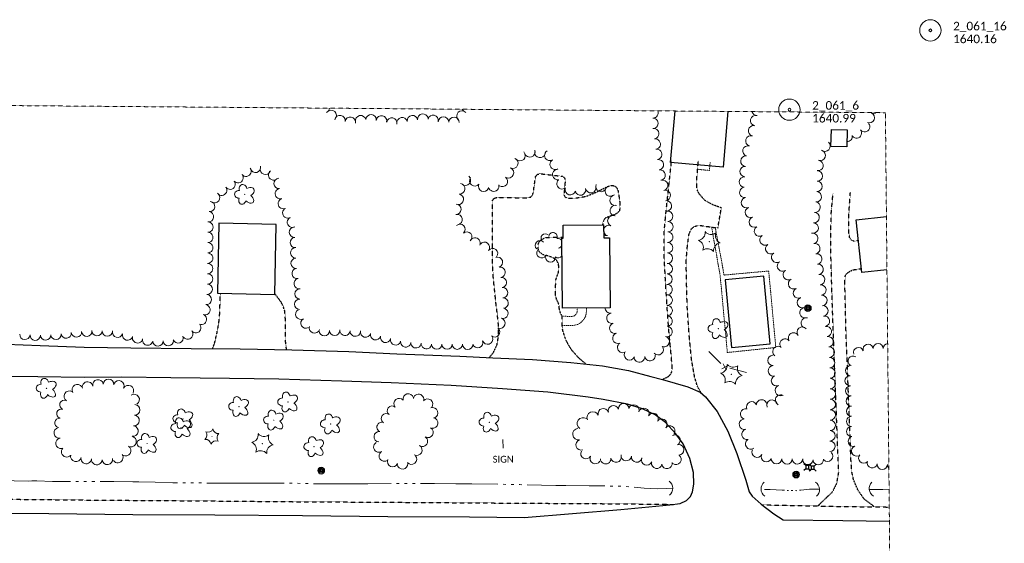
# Model space of a CAD drawing. Extents: x 386237 to 390135, y 96958 to 113752.
# Tile 96 of 116: x 389166 to 389859, y 107891 to 108260. Entities that reach past the tile are written whole.
import ezdxf
from ezdxf.enums import TextEntityAlignment as Align

# ---------------------------------------------------------------- set-up
doc = ezdxf.new("R2010")
doc.units = 0
doc.header["$MEASUREMENT"] = 0
doc.linetypes.add('Wisdot3', pattern=[0.1875, 0.125, -0.0625])
doc.linetypes.add('Wisdot5', pattern=[0.1, 0.05, -0.05])
for name, color, linetype, lineweight in [('E_BLD', 231, 'Continuous', 25), ('E_DRN', 41, 'Continuous', 18), ('E_FEN_P', 41, 'Continuous', 18), ('E_LAND_TreeLine_P', 91, 'Continuous', 18), ('E_LAND_Vegetation', 81, 'Continuous', 18), ('E_MAP_Limits', 81, 'Wisdot3', 18), ('E_MAP_PassPoints', 41, 'Continuous', 18), ('E_MISCPROP', 31, 'Continuous', 18), ('E_PATH_Sidewalk', 51, 'Wisdot5', 18), ('E_RDWY', 21, 'Continuous', 25), ('E_RDWY_Gravel', 21, 'Wisdot3', 25), ('E_SGN', 21, 'Continuous', 18), ('E_UTL_AG_Bold', 31, 'Continuous', 25), ('E_WTR_P', 131, 'Continuous', 18)]:
    doc.layers.add(name, color=color, linetype=linetype, lineweight=lineweight)
doc.styles.add('CalibriLight', font='calibril.ttf')

# ---------------------------------------------------------------- blocks, each defined once
blk = doc.blocks.new('PP')
at = {"layer": 'E_MAP_PassPoints', "lineweight": 0}
for radius in [7.5, 0.96]:
    blk.add_circle((0, 0), radius, dxfattribs=at)
blk = doc.blocks.new('CTRE')
at = {"color": 0, "linetype": 'ByBlock', "lineweight": -2, "transparency": 16777216}
blk.add_circle((0, 0), 0.223, dxfattribs=at)
for centre, start, end in [((-11.97, 8.96), 280.2067, 5.97162), ((1.81, 14.92), 220.21132, 305.97623), ((-13.83, -5.9), 340.21132, 65.97623), ((13.83, 5.89), 160.21133, 245.97624), ((-1.81, -14.93), 40.21133, 125.97624)]:
    blk.add_arc(centre, 7.87, start, end, dxfattribs=at)
at = {"color": 0, "linetype": 'ByBlock', "lineweight": -2, "transparency": 16777216, "extrusion": (0, 0, -1)}
blk.add_arc((-12.03, -9.04), 7.87, 354.07279, 79.74889, dxfattribs=at)
blk = doc.blocks.new('CULV')
at = {"color": 0, "linetype": 'ByBlock', "lineweight": -2, "transparency": 16777216}
blk.add_arc((0, 12.3), 12.3, 216.8699, 323.1301, dxfattribs=at)
blk = doc.blocks.new('DTRE')
at = {"color": 0, "linetype": 'ByBlock', "lineweight": -2, "transparency": 16777216}
blk.add_circle((-0.2, 0), 0.183, dxfattribs=at)
for centre, major_axis, ratio in [((-1.9, 5.3), (1.36, -4.98), 0.782863), ((-5.9, 0.2), (4.93, -0.12), 0.832022), ((4.1, 2.7), (-5.27, -2.93), 0.691916), ((-2.5, -5.2), (1.8, 4.86), 0.716896), ((3.5, -3.7), (-5.01, 4.58), 0.560249)]:
    blk.add_ellipse(centre, major_axis=major_axis, ratio=ratio, start_param=1.570796, end_param=4.712389, dxfattribs=at)
blk = doc.blocks.new('PED')
at = {"color": 0, "linetype": 'ByBlock', "lineweight": -2, "transparency": 16777216}
for p, q in [((-2.5, 2.5), (-5.3, 5.3)), ((2.5, 2.5), (5.3, 5.3)), ((-2.5, -2.5), (-5.3, -5.3)), ((2.5, -2.5), (5.3, -5.3))]:
    blk.add_line(p, q, dxfattribs=at)
at = {"color": 0, "linetype": 'ByBlock', "lineweight": -2, "transparency": 16777216, "flags": 128}
blk.add_lwpolyline([(-2.5, -2.5), (2.5, -2.5), (2.5, 2.5), (-2.5, 2.5)], close=True, dxfattribs=at)
blk = doc.blocks.new('POLE')
at = {"color": 0, "linetype": 'ByBlock', "lineweight": -2, "transparency": 16777216}
for radius in [4.46, 3.35, 2.23, 1.12]:
    blk.add_circle((0, 0), radius, dxfattribs=at)
blk = doc.blocks.new('SIGN')
at = {"color": 0, "linetype": 'ByBlock', "lineweight": -2, "transparency": 16777216, "style": 'CalibriLight'}
blk.add_text('SIGN', height=12, dxfattribs=at).set_placement((0, 0), align=Align.MIDDLE_CENTER)

msp = doc.modelspace()

# ---------------------------------------------------------------- linework, layer by layer
at = {"layer": 'E_BLD', "ltscale": 5}
for p, q in [((389623.9, 108159.19), (389627, 108195.44)), ((389664.16, 108195.13), (389660.81, 108156.02)), ((389736.69, 108170.57), (389737.03, 108182.49)), ((389737.03, 108182.49), (389748.2, 108182.17)), ((389748.2, 108182.17), (389747.86, 108170.26)), ((389747.86, 108170.26), (389736.69, 108170.57)), ((389736.69, 108170.57), (389736.69, 108170.57)), ((389660.81, 108156.02), (389623.9, 108159.19)), ((389754.53, 108118.85), (389775.79, 108121.12)), ((389758.48, 108081.75), (389754.53, 108118.85)), ((389305.95, 108116.43), (389304.95, 108067.18)), ((389346.3, 108115.62), (389305.95, 108116.43)), ((389305.95, 108116.43), (389305.95, 108116.43)), ((389345.3, 108066.36), (389346.3, 108115.62)), ((389548.21, 108115.14), (389576.71, 108115.38)), ((389548.29, 108105.97), (389548.21, 108115.14)), ((389576.71, 108115.38), (389576.79, 108106.19)), ((389547.69, 108056.71), (389547.27, 108105.97)), ((389547.27, 108105.97), (389548.29, 108105.97)), ((389576.79, 108106.19), (389580.86, 108106.22)), ((389580.86, 108106.22), (389581.28, 108056.99)), ((389776.16, 108083.64), (389758.48, 108081.75)), ((389689.4, 108079.13), (389662.21, 108076.51)), ((389662.21, 108076.51), (389666.78, 108028.91)), ((389662.21, 108076.51), (389662.21, 108076.51)), ((389693.98, 108031.52), (389689.4, 108079.13)), ((389304.95, 108067.18), (389345.3, 108066.36)), ((389581.28, 108056.99), (389547.69, 108056.71)), ((389547.69, 108056.71), (389547.69, 108056.71)), ((389666.78, 108028.91), (389693.98, 108031.52))]:
    msp.add_line(p, q, dxfattribs=at)
at = {"layer": 'E_FEN_P', "ltscale": 5}
for p, q in [((389659.82, 108014.09), (389664.77, 108016.63)), ((389660.88, 108017.59), (389663.08, 108013.36))]:
    msp.add_line(p, q, dxfattribs=at)
at = {"layer": 'E_FEN_P', "flags": 128}
for points in [[(389650.74, 108026.22), (389659.32, 108017.78)], [(389665.66, 108014.38), (389677.34, 108011.48)]]:
    msp.add_lwpolyline(points, dxfattribs=at)
at = {"layer": 'E_LAND_TreeLine_P'}
for centre, radius, start, end in [((389380.11, 108197.68), 3.7, 294.34037, 355.97421), ((389384.99, 108192.27), 3.7, 318.1958, 138.1958), ((389476.99, 108191.87), 3.7, 44.66351, 224.66351), ((389480.48, 108198.35), 3.7, 207.12762, 244.0225), ((389611.45, 108194.16), 3.69, 269.66351, 21.95654), ((389684.7, 108195.97), 3.68, 195.4626, 270.38873), ((389763.77, 108190.64), 3.6, 247.10626, 67.10626), ((389766.33, 108197.32), 3.6, 267.75436, 302.41845), ((389391.17, 108188.72), 3.7, 350.78285, 170.78285), ((389398.48, 108187.53), 3.7, 350.78285, 170.78285), ((389405.74, 108188.58), 3.7, 11.88863, 191.88863), ((389413.03, 108189.25), 3.7, 353.54801, 173.54801), ((389420.39, 108188.41), 3.7, 348.16695, 168.16695), ((389427.64, 108186.89), 3.7, 348.16695, 168.16695), ((389434.89, 108187.17), 3.7, 12.08945, 192.08945), ((389442.14, 108188.65), 3.7, 8.19427, 188.19427), ((389449.47, 108189.7), 3.7, 8.19427, 188.19427), ((389456.73, 108188.86), 3.7, 347.03015, 167.03015), ((389464, 108187.62), 3.7, 358.70867, 178.70867), ((389471.41, 108187.45), 3.7, 358.70867, 178.70867), ((389611.41, 108186.78), 3.69, 269.66351, 89.66351), ((389683.78, 108188.71), 3.68, 77.8105, 257.8105), ((389611.95, 108179.45), 3.69, 278.21907, 98.21907), ((389682.23, 108181.52), 3.68, 77.8105, 257.8105), ((389754.78, 108179.97), 3.6, 218.03099, 38.03099), ((389760.45, 108184.4), 3.6, 218.03099, 38.03099), ((389613.01, 108172.15), 3.69, 278.21907, 98.21907), ((389680.38, 108174.4), 3.68, 73.97352, 253.97352), ((389732.54, 108170.67), 3.68, 227.84334, 47.84334), ((389738.7, 108174.51), 3.68, 206.22856, 237.3514), ((389748.18, 108177.55), 3.6, 266.63383, 11.67499), ((389517.9, 108164.04), 3.71, 223.65842, 43.65842), ((389524.77, 108166.7), 3.71, 199.54867, 19.54867), ((389531.97, 108166.26), 3.71, 168.68286, 348.68286), ((389538.84, 108164.23), 3.71, 121.1983, 301.1983), ((389614.06, 108164.85), 3.69, 278.21907, 98.21907), ((389678.35, 108167.33), 3.68, 73.97352, 253.97352), ((389729.2, 108164.25), 3.68, 250.22347, 70.22347), ((389512.78, 108158.74), 3.71, 245.58801, 65.58801), ((389542.68, 108157.89), 3.71, 121.1983, 301.1983), ((389615.24, 108157.57), 3.69, 279.50255, 99.50255), ((389676.9, 108160.15), 3.68, 85.61393, 265.61393), ((389727.62, 108157.08), 3.68, 259.488, 79.488), ((389325.1, 108153.02), 3.64, 219.03283, 39.03283), ((389331.7, 108155.71), 3.64, 193.69975, 13.69975), ((389338.65, 108154.35), 3.64, 161.55975, 341.55975), ((389344.38, 108150.45), 3.64, 125.31884, 305.31884), ((389509.72, 108151.99), 3.71, 245.58801, 65.58801), ((389544.47, 108150.73), 3.71, 101.88863, 281.88863), ((389616.46, 108150.29), 3.69, 279.50255, 99.50255), ((389676.34, 108152.81), 3.68, 85.61393, 265.61393), ((389727.21, 108149.74), 3.68, 268.15607, 88.15607), ((389313.74, 108143.92), 3.64, 216.01097, 36.01097), ((389319.45, 108148.43), 3.64, 219.06417, 39.06417), ((389348.33, 108144.42), 3.64, 93.02997, 273.02997), ((389479.44, 108146.68), 3.71, 230.26285, 50.26285), ((389486.03, 108146.33), 3.71, 141.9167, 321.9167), ((389505.52, 108145.89), 3.71, 234.12583, 54.12583), ((389547.45, 108144.22), 3.71, 131.84795, 311.84795), ((389618.27, 108143.15), 3.69, 284.4683, 104.4683), ((389675.78, 108145.47), 3.68, 85.61393, 265.61393), ((389726.94, 108142.39), 3.68, 267.8736, 87.8736), ((389307.84, 108139.64), 3.64, 216.01097, 36.01097), ((389349.14, 108137.22), 3.64, 107.13828, 287.13828), ((389475.41, 108140.67), 3.71, 262.75347, 82.75347), ((389492.29, 108142.47), 3.71, 156.91253, 336.91253), ((389499.33, 108142.58), 3.71, 194.732, 14.732), ((389553.27, 108140.1), 3.71, 164.5395, 344.5395), ((389560.45, 108139.92), 3.71, 193.42429, 13.42429), ((389567.69, 108141.53), 3.71, 190.28316, 10.28316), ((389574.93, 108142.35), 3.71, 157.3573, 337.3573), ((389581.45, 108139.1), 3.71, 123.77798, 303.77798), ((389620.04, 108135.99), 3.69, 276.71582, 96.71582), ((389676.14, 108138.15), 3.68, 96.10511, 276.10511), ((389726.43, 108135.05), 3.68, 263.32332, 83.32332), ((389299.44, 108128.21), 3.64, 263.23476, 83.23476), ((389302.89, 108134.39), 3.64, 232.59044, 52.59044), ((389351.29, 108130.26), 3.64, 107.13828, 287.13828), ((389474.47, 108133.32), 3.71, 262.75347, 82.75347), ((389584.85, 108132.67), 3.71, 97.15937, 277.15937), ((389620.9, 108128.67), 3.69, 276.71582, 96.71582), ((389677.29, 108130.92), 3.68, 111.88854, 291.88854), ((389725.58, 108127.74), 3.68, 263.32332, 83.32332), ((389298.58, 108120.98), 3.64, 263.23476, 83.23476), ((389354.39, 108123.68), 3.64, 116.5108, 296.5108), ((389472.73, 108126.23), 3.64, 267.8736, 87.8736), ((389584.98, 108125.35), 3.71, 77.49205, 257.49205), ((389621.76, 108121.34), 3.69, 276.71582, 96.71582), ((389680.03, 108124.09), 3.68, 111.88854, 291.88854), ((389298.16, 108113.72), 3.64, 269.66351, 89.66351), ((389357.65, 108117.17), 3.64, 116.5108, 296.5108), ((389473.62, 108119.04), 3.64, 280.61757, 100.61757), ((389583.28, 108118.14), 3.71, 66.8811, 246.8811), ((389621.91, 108113.98), 3.69, 269.24222, 89.24222), ((389682.78, 108117.26), 3.68, 111.88854, 291.88854), ((389724.85, 108120.42), 3.68, 265.57789, 85.57789), ((389359.11, 108110.15), 3.64, 94.49393, 274.49393), ((389475.63, 108112.2), 3.64, 311.15998, 131.15998), ((389580.37, 108111.32), 3.71, 66.8811, 168.47113), ((389580.37, 108111.32), 3.71, 192.49867, 246.8811), ((389686.43, 108110.9), 3.68, 122.18102, 302.18102), ((389724.28, 108113.08), 3.68, 265.57789, 85.57789), ((389298.12, 108106.44), 3.64, 269.66351, 89.66351), ((389359.68, 108102.89), 3.64, 94.49393, 274.49393), ((389480.43, 108106.72), 3.64, 311.15998, 131.15998), ((389486.18, 108102.55), 3.64, 336.46492, 156.46492), ((389532.03, 108100.78), 3.44, 45.47044, 225.47044), ((389535.67, 108106.02), 3.01, 45.97829, 225.97829), ((389541.12, 108106.87), 3.01, 353.95292, 173.95292), ((389544.42, 108102.39), 3.44, 33.57389, 98.90962), ((389578.73, 108104.13), 3.71, 80.02597, 121.72953), ((389621.81, 108106.61), 3.69, 269.24222, 89.24222), ((389690.35, 108104.67), 3.68, 122.18102, 302.18102), ((389723.88, 108105.75), 3.68, 281.55217, 101.55217), ((389298.08, 108099.15), 3.64, 269.66351, 89.66351), ((389359.99, 108095.62), 3.64, 92.33894, 272.33894), ((389492.83, 108099.59), 3.64, 321.96927, 141.96927), ((389498.56, 108095.1), 3.64, 321.96927, 141.96927), ((389533.14, 108095.46), 3.44, 147.0026, 327.0026), ((389544.42, 108102.39), 3.44, 278.90962, 327.3959), ((389544.7, 108095.55), 3.44, 39.87209, 53.75379), ((389621.71, 108099.23), 3.69, 269.24222, 89.24222), ((389694.39, 108098.52), 3.68, 124.31483, 304.31483), ((389725.35, 108098.54), 3.68, 281.55217, 101.55217), ((389298.03, 108091.87), 3.64, 269.66351, 89.66351), ((389360.29, 108088.34), 3.64, 92.33894, 272.33894), ((389502, 108088.97), 3.64, 289.10354, 109.10354), ((389539.3, 108092.45), 3.44, 183.23984, 3.23984), ((389544.7, 108095.55), 3.44, 233.75379, 321.0977), ((389621.61, 108091.86), 3.69, 269.12805, 89.12805), ((389698.54, 108092.44), 3.68, 124.31483, 304.31483), ((389726.72, 108091.31), 3.68, 277.72676, 97.72676), ((389297.99, 108084.59), 3.64, 269.66351, 89.66351), ((389360.97, 108081.11), 3.64, 101.12226, 281.12226), ((389503.84, 108081.96), 3.64, 277.42868, 97.42868), ((389621.5, 108084.48), 3.69, 269.12805, 89.12805), ((389702.66, 108086.34), 3.68, 123.75849, 303.75849), ((389706.75, 108080.22), 3.68, 123.75849, 303.75849), ((389727.71, 108084.02), 3.68, 277.72676, 97.72676), ((389297.95, 108077.31), 3.64, 269.66351, 89.66351), ((389362.37, 108073.96), 3.64, 101.12226, 281.12226), ((389504.79, 108074.74), 3.64, 277.42868, 97.42868), ((389621.39, 108077.11), 3.69, 269.12805, 89.12805), ((389710.43, 108073.86), 3.68, 118.01847, 298.01847), ((389728.7, 108076.73), 3.68, 277.72676, 97.72676), ((389297.72, 108070.03), 3.64, 265.06341, 85.06341), ((389362.95, 108066.74), 3.64, 88.47002, 268.47002), ((389505.61, 108067.51), 3.64, 273.1109, 93.1109), ((389621.39, 108069.73), 3.69, 270.11823, 90.11823), ((389713.89, 108067.36), 3.68, 118.01847, 298.01847), ((389729.61, 108069.42), 3.68, 275.7253, 95.7253), ((389297.1, 108062.77), 3.64, 265.06341, 85.06341), ((389362.76, 108059.46), 3.64, 88.39048, 268.39048), ((389506, 108060.24), 3.64, 273.1109, 93.1109), ((389621.41, 108062.36), 3.69, 270.11823, 90.11823), ((389716.69, 108060.56), 3.68, 111.91253, 291.91253), ((389730.34, 108062.1), 3.68, 275.7253, 95.7253), ((389296.1, 108055.6), 3.64, 249.7471, 69.7471), ((389363.54, 108052.43), 3.64, 119.85513, 299.85513), ((389505.87, 108053.03), 3.64, 252.88087, 72.88087), ((389581.38, 108056.88), 3.69, 178.70199, 278.95682), ((389621.42, 108054.98), 3.69, 270.11823, 90.11823), ((389718.49, 108053.44), 3.68, 102.0026, 282.0026), ((389731.08, 108054.78), 3.68, 275.7253, 95.7253), ((389293.58, 108048.77), 3.64, 249.7471, 69.7471), ((389367.17, 108046.12), 3.64, 119.85513, 299.85513), ((389503.73, 108046.07), 3.64, 252.88087, 72.88087), ((389582.53, 108049.59), 3.69, 98.95682, 278.95682), ((389621.38, 108047.61), 3.69, 269.66351, 89.66351), ((389719.35, 108046.26), 3.68, 76.33898, 256.33898), ((389732.14, 108047.5), 3.68, 280.17153, 100.17153), ((389289.71, 108042.93), 3.64, 217.61774, 37.61774), ((389373.16, 108042.72), 3.64, 162.05093, 342.05093), ((389387.41, 108040.99), 3.64, 181.83825, 1.83825), ((389394.69, 108041.07), 3.64, 175.6258, 355.6258), ((389500.04, 108039.95), 3.64, 230.10384, 50.10384), ((389584.57, 108042.51), 3.69, 107.4824, 287.4824), ((389621.3, 108040.24), 3.69, 254.66843, 74.66843), ((389716.55, 108039.76), 3.68, 40.02805, 220.02805), ((389733.44, 108040.26), 3.68, 280.17153, 100.17153), ((389169.39, 108038.21), 3.64, 175.52884, 355.52884), ((389176.65, 108037.65), 3.64, 175.52884, 355.52884), ((389183.92, 108037.8), 3.64, 183.23984, 3.23984), ((389191.19, 108038.21), 3.64, 183.23984, 3.23984), ((389198.42, 108039.06), 3.64, 187.51682, 7.51682), ((389205.66, 108039.88), 3.64, 184.74312, 4.74312), ((389212.92, 108040.48), 3.64, 184.74312, 4.74312), ((389220.18, 108040.91), 3.64, 177.40301, 357.40301), ((389227.45, 108040.58), 3.64, 177.40301, 357.40301), ((389234.64, 108039.68), 3.64, 164.17501, 344.17501), ((389241.65, 108037.69), 3.64, 164.17501, 344.17501), ((389248.68, 108035.8), 3.64, 167.22395, 347.22395), ((389255.78, 108034.19), 3.64, 167.22395, 347.22395), ((389277.23, 108035.75), 3.64, 200.01674, 20.01674), ((389283.94, 108038.48), 3.64, 217.61774, 37.61774), ((389380.13, 108040.76), 3.64, 181.83825, 1.83825), ((389401.95, 108040.52), 3.64, 175.6258, 355.6258), ((389409.18, 108039.79), 3.64, 165.44766, 345.44766), ((389416.23, 108037.96), 3.64, 165.44766, 345.44766), ((389423.28, 108036.13), 3.64, 165.44766, 345.44766), ((389430.33, 108034.3), 3.64, 165.44766, 345.44766), ((389495.01, 108034.88), 3.64, 199.64662, 19.64662), ((389586.78, 108035.48), 3.69, 107.4824, 287.4824), ((389619.35, 108033.13), 3.69, 254.66843, 74.66843), ((389704.5, 108031.39), 3.68, 38.6545, 218.6545), ((389710.43, 108035.73), 3.68, 29.59502, 209.59502), ((389734.74, 108033.01), 3.68, 280.17153, 100.17153), ((389262.98, 108033.64), 3.64, 181.92401, 1.92401), ((389270.26, 108033.88), 3.64, 181.92401, 1.92401), ((389437.46, 108032.93), 3.64, 174.98609, 354.98609), ((389444.72, 108032.29), 3.64, 174.98609, 354.98609), ((389451.97, 108031.65), 3.64, 174.98609, 354.98609), ((389459.25, 108031.44), 3.64, 179.66351, 359.66351), ((389466.53, 108031.39), 3.64, 179.66351, 359.66351), ((389473.81, 108031.34), 3.64, 178.75413, 358.75413), ((389481.09, 108031.19), 3.64, 178.75413, 358.75413), ((389488.15, 108032.43), 3.64, 199.64662, 19.64662), ((389590.17, 108028.98), 3.69, 121.46242, 301.46242), ((389615.11, 108027.46), 3.69, 220.76302, 40.76302), ((389699.43, 108026.17), 3.68, 55.37663, 235.37663), ((389735.47, 108025.71), 3.68, 272.13517, 92.13517), ((389756.15, 108025.46), 3.57, 19.23663, 199.23663), ((389762.9, 108027.81), 3.57, 19.23663, 199.23663), ((389769.97, 108028.2), 3.57, 359.66351, 179.66351), ((389777.12, 108028.16), 3.57, 97.33431, 179.66351), ((389594.96, 108023.81), 3.69, 158.626, 338.626), ((389601.97, 108022.25), 3.69, 187.25815, 7.25815), ((389609.29, 108023.18), 3.69, 187.25815, 7.25815), ((389695.94, 108019.91), 3.68, 92.57435, 272.57435), ((389735.74, 108018.35), 3.68, 272.13517, 92.13517), ((389752.27, 108019.46), 3.57, 57.19232, 237.19232), ((389696.27, 108012.56), 3.68, 92.57435, 272.57435), ((389736.02, 108011), 3.68, 272.13517, 92.13517), ((389750.57, 108012.68), 3.57, 83.43768, 263.43768), ((389228.21, 108002.98), 3.74, 357.75436, 177.75436), ((389698.44, 108005.62), 3.68, 112.55406, 292.55406), ((389736.23, 108003.64), 3.68, 270.02845, 90.02845), ((389750.19, 108005.57), 3.57, 93.70122, 273.70122), ((389206.28, 107999.31), 3.74, 31.16778, 211.16778), ((389213.47, 108001.15), 3.74, 11.38862, 191.38862), ((389220.79, 108002.62), 3.74, 11.25568, 191.25568), ((389235.5, 108002.03), 3.74, 332.61291, 152.61291), ((389242.14, 107998.59), 3.74, 332.61291, 152.61291), ((389701.09, 107998.75), 3.68, 109.94607, 289.94607), ((389736.23, 107996.28), 3.68, 270.02845, 90.02845), ((389750.65, 107998.43), 3.57, 93.70122, 273.70122), ((389200.65, 107994.69), 3.74, 59.28438, 239.28438), ((389246.23, 107992.38), 3.74, 302.32442, 122.32442), ((389432.83, 107989.48), 3.69, 39.81951, 219.81951), ((389439.23, 107992.77), 3.69, 14.48999, 194.48999), ((389446.45, 107992.49), 3.69, 349.12433, 169.12433), ((389452.82, 107989.16), 3.69, 321.9167, 141.9167), ((389701.28, 107991.99), 3.68, 62.1107, 242.1107), ((389736.24, 107988.92), 3.68, 270.02845, 90.02845), ((389751.03, 107991.3), 3.57, 90.99573, 270.99573), ((389195.1, 107982.35), 3.32, 71.35771, 251.35771), ((389197.22, 107988.65), 3.32, 71.35771, 251.35771), ((389246.59, 107985.06), 3.74, 268.54021, 88.54021), ((389427.85, 107984.45), 3.42, 51.29508, 231.29508), ((389456.41, 107982.99), 3.69, 289.88837, 109.88837), ((389576.51, 107982.39), 3.7, 16.48492, 196.48492), ((389583.6, 107984.48), 3.7, 16.48492, 196.48492), ((389590.8, 107985.89), 3.7, 1.09561, 181.09561), ((389598.04, 107985), 3.7, 340.95177, 160.95177), ((389605.03, 107982.59), 3.7, 340.95177, 160.95177), ((389676.62, 107982.15), 3.68, 75.90272, 255.90272), ((389680.9, 107987.21), 3.68, 24.43865, 204.43865), ((389687.91, 107988.6), 3.68, 356.70257, 176.70257), ((389695.22, 107988.44), 3.68, 21.16494, 201.16494), ((389751.16, 107984.15), 3.57, 90.99573, 270.99573), ((389193.59, 107975.89), 3.32, 79.36, 259.36), ((389246.16, 107977.61), 3.74, 265.71832, 85.71832), ((389423.57, 107979.11), 3.42, 51.29508, 231.29508), ((389456.39, 107975.79), 3.69, 261.75635, 81.75635), ((389562.27, 107975.5), 4.15, 55.50381, 235.50381), ((389569.16, 107979.67), 4.15, 23.62518, 203.62518), ((389611.52, 107979.08), 3.7, 329.80449, 149.80449), ((389736.24, 107981.56), 3.68, 270.02845, 90.02845), ((389751.27, 107977.01), 3.57, 90.51861, 270.51861), ((389193.59, 107968.93), 3.74, 99.37016, 279.37016), ((389245.4, 107970.18), 3.74, 260.20119, 80.20119), ((389420.57, 107972.98), 3.42, 64.96215, 244.96215), ((389453.14, 107969.25), 3.69, 240.08567, 60.08567), ((389559.16, 107968.02), 4.15, 97.64472, 277.64472), ((389617.64, 107974.97), 3.7, 319.37136, 139.37136), ((389623.25, 107970.15), 3.7, 319.37136, 139.37136), ((389675.84, 107975.01), 3.68, 104.0449, 284.0449), ((389736.19, 107974.2), 3.68, 269.11261, 89.11261), ((389751.34, 107969.86), 3.57, 90.51861, 270.51861), ((389194.8, 107961.56), 3.74, 99.37016, 279.37016), ((389244.12, 107962.82), 3.74, 260.20119, 80.20119), ((389418.79, 107966.2), 3.69, 84.81951, 264.81951), ((389449.18, 107963.02), 3.69, 236.98295, 56.98295), ((389626.92, 107963.77), 3.7, 298.07617, 118.07617), ((389677.62, 107967.87), 3.68, 104.0449, 284.0449), ((389736.08, 107966.85), 3.68, 269.11261, 89.11261), ((389752.42, 107962.89), 3.57, 108.68912, 288.68912), ((389198.81, 107955.64), 3.74, 135.51861, 315.51861), ((389240.25, 107956.43), 3.74, 238.69975, 58.69975), ((389418.5, 107958.94), 3.69, 121.46242, 301.46242), ((389445.26, 107956.76), 3.69, 240.18762, 60.18762), ((389560.92, 107960.41), 3.7, 107.74695, 287.74695), ((389629.54, 107957.02), 3.7, 271.34819, 91.34819), ((389680.28, 107961.14), 3.68, 125.45248, 305.45248), ((389735.96, 107959.49), 3.68, 269.11261, 89.11261), ((389754.71, 107956.12), 3.57, 108.68912, 288.68912), ((389205.24, 107952.43), 3.74, 167.63291, 347.63291), ((389212.55, 107950.91), 3.74, 174.54619, 354.54619), ((389234.71, 107951.58), 3.74, 215.57323, 35.57323), ((389422.35, 107952.64), 3.69, 121.46242, 301.46242), ((389441.49, 107950.44), 3.69, 219.22318, 39.22318), ((389564.33, 107954.32), 3.7, 151.71254, 331.71254), ((389570.84, 107950.82), 3.7, 151.71254, 331.71254), ((389585.47, 107951.83), 3.7, 192.38786, 12.38786), ((389592.71, 107952.98), 3.7, 171.78037, 351.78037), ((389600.03, 107951.92), 3.7, 171.78037, 351.78037), ((389607.1, 107949.89), 3.7, 158.626, 338.626), ((389627.66, 107950.28), 3.7, 233.13465, 53.13465), ((389684.73, 107955.36), 3.68, 154.36213, 334.36213), ((389691.37, 107952.18), 3.68, 154.36213, 334.36213), ((389734.33, 107952.49), 3.68, 224.66351, 44.66351), ((389759.75, 107951.11), 3.57, 136.78461, 316.78461), ((389219.99, 107950.2), 3.74, 174.54619, 354.54619), ((389227.42, 107950.32), 3.74, 187.38533, 7.38533), ((389428.21, 107948.68), 3.69, 157.28337, 337.28337), ((389435.22, 107947.11), 3.69, 185.56965, 5.56965), ((389578.19, 107950.72), 3.7, 180.74443, 0.74443), ((389614.09, 107947.55), 3.7, 169.35866, 349.35866), ((389621.37, 107947.4), 3.7, 189.52932, 9.52932), ((389698.45, 107950.78), 3.68, 177.6181, 357.6181), ((389705.8, 107950.58), 3.68, 180.58755, 0.58755), ((389713.16, 107950.65), 3.68, 180.58755, 0.58755), ((389720.51, 107950.25), 3.68, 175.84943, 355.84943), ((389727.85, 107950.08), 3.68, 184.06221, 4.06221), ((389765.87, 107947.88), 3.57, 165.92724, 345.92724), ((389772.88, 107946.74), 3.57, 178.51775, 358.51775), ((389780.03, 107946.65), 3.57, 183.52897, 225.30234)]:
    msp.add_arc(centre, radius, start, end, dxfattribs=at)
at = {"layer": 'E_LAND_Vegetation'}
msp.add_circle((389301.03, 107966.36), 0.112, dxfattribs=at)
for centre, start, end in [((389293.57, 107967.3), 309.87483, 35.63974), ((389298.12, 107973.29), 249.87484, 335.63975), ((389308.49, 107965.41), 129.87484, 215.63975), ((389296.51, 107960.4), 9.87021, 95.63513), ((389303.94, 107959.42), 69.87483, 155.63974)]:
    msp.add_arc(centre, 3.93, start, end, dxfattribs=at)
at = {"layer": 'E_LAND_Vegetation', "extrusion": (0, 0, -1)}
msp.add_arc((-389305.58, 107972.34), 3.94, 264.40928, 350.08538, dxfattribs=at)
at = {"layer": 'E_MAP_Limits', "flags": 128}
for points in [[(388907.61, 108201.31), (389775.08, 108194.23)], [(389775.08, 108194.23), (389780.92, 107594.28)]]:
    msp.add_lwpolyline(points, dxfattribs=at)
at = {"layer": 'E_MAP_PassPoints', "lineweight": 0}
for centre, radius in [((389806.71, 108252.19), 7.5), ((389806.71, 108252.19), 0.96), ((389707.5, 108196.37), 7.5), ((389707.5, 108196.37), 0.96)]:
    msp.add_circle(centre, radius, dxfattribs=at)
at = {"layer": 'E_PATH_Sidewalk', "flags": 128}
for points in [[(389642.91, 108154.42), (389651.22, 108153.58), (389651.72, 108159.41)], [(389652.73, 108113.73), (389658.75, 108079.7), (389663.82, 108025.47), (389697.91, 108029.03), (389692.93, 108082.86), (389661.53, 108079.95), (389655.36, 108113.35)], [(389547.45, 108044.52), (389555.66, 108044.53), (389558.34, 108045.15), (389560.67, 108046.53), (389562.86, 108048.89), (389564.06, 108051.05), (389564.51, 108052.98), (389564.62, 108054.76), (389564.67, 108056.85)], [(389547.57, 108050.95), (389554.61, 108050.91), (389556.3, 108051.4), (389557.44, 108052.48), (389558.09, 108053.96), (389558.1, 108054.85), (389558.07, 108056.79)]]:
    msp.add_lwpolyline(points, dxfattribs=at)
at = {"layer": 'E_RDWY', "flags": 128}
for points in [[(389156.2, 108031.24), (389180.17, 108030.29), (389211.05, 108029.35), (389244.03, 108028.77), (389286.5, 108028.28), (389320.92, 108027.99), (389357.33, 108027.39), (389397.32, 108026.2), (389431.15, 108024.57), (389475.47, 108022.84), (389498.68, 108021.79), (389526.65, 108020.44), (389553.53, 108018.52), (389575.92, 108016.19), (389594.25, 108012.8), (389609.91, 108008.56), (389618.24, 108006.51), (389635.94, 108001.3), (389644.64, 107997.68), (389648.43, 107994.36), (389656.67, 107983.88), (389664.12, 107970.01), (389670.46, 107954.34), (389676.93, 107935.61), (389679.12, 107927.54), (389681.29, 107924.29), (389687.65, 107918.63)], [(389131.88, 107912.48), (389186.23, 107912.1), (389245.32, 107911.47), (389303.11, 107911.19), (389364.86, 107910.66), (389424.79, 107910.14), (389482.25, 107909.74), (389520.72, 107909.29), (389588.94, 107915.1), (389623.31, 107918.2), (389630.68, 107919.22), (389634.98, 107921.44), (389637.77, 107924.12), (389639.38, 107927.33), (389640.17, 107932.89), (389640.04, 107941.01), (389637.4, 107950.82), (389632.83, 107961.31), (389627.62, 107968.18), (389620.21, 107976.17), (389613.07, 107981.71), (389604.01, 107985.9), (389593.52, 107989.06), (389576.31, 107992.49), (389565.81, 107994.16), (389537.47, 107997.54), (389505.54, 108000.01), (389469.4, 108002.2), (389427.21, 108004.12), (389392.37, 108005.38), (389348.01, 108006.69), (389313.28, 108007.2), (389272.07, 108007.56), (389237.59, 108008.01), (389211.08, 108007.98), (389178.4, 108008.36), (389147.32, 108008.67)], [(389687.65, 107918.63), (389696.62, 107911.95), (389703.03, 107907.67), (389745.07, 107907.14), (389777.88, 107906.86)]]:
    msp.add_lwpolyline(points, dxfattribs=at)
at = {"layer": 'E_RDWY_Gravel', "flags": 128}
for points in [[(389618.13, 108006.53), (389622.09, 108008.43), (389623.86, 108010.09), (389624.67, 108011.85), (389624.95, 108013.79), (389624.87, 108016.8), (389623.96, 108027.13), (389622.8, 108038.97), (389621.49, 108056.27), (389620.2, 108077.2), (389619.4, 108092.3), (389619.24, 108109.25), (389620.56, 108123.37), (389624.57, 108160.68)], [(389645.71, 107996.74), (389642.71, 108001.69), (389640.8, 108008.14), (389638.58, 108020.69), (389637.08, 108036.32), (389635.53, 108058.22), (389635.03, 108078), (389634.84, 108090), (389635.69, 108100.24), (389636.8, 108108.53), (389638.41, 108112.41), (389640.1, 108113.9), (389642.13, 108114.68), (389644.43, 108114.93), (389657.13, 108113.09), (389659.6, 108127.2), (389652.99, 108129.71), (389647.98, 108132.56), (389643.86, 108137.27), (389642.55, 108140.01), (389642.3, 108142.48), (389642.24, 108146.99), (389643.46, 108160.48)], [(389496.29, 108021.9), (389499.14, 108025.48), (389501.64, 108030.85), (389502.46, 108035.43), (389502.75, 108039.67), (389502.69, 108045.14), (389501.94, 108052.21), (389501.01, 108059.45), (389500.43, 108065.37), (389499.68, 108072.17), (389499.09, 108078.36), (389498.45, 108088.86), (389498.53, 108132.56), (389499.69, 108134.05), (389502.16, 108134.74), (389504.54, 108134.55), (389522.37, 108134.36), (389525.38, 108134.87), (389526.44, 108135.93), (389527.16, 108137.69), (389528.82, 108149.24), (389529.97, 108150.74), (389531.83, 108151.34), (389547.89, 108149.48), (389549.2, 108148.33), (389549.72, 108146.74), (389548.78, 108136.24), (389549.57, 108135), (389550.71, 108134.28), (389552.65, 108134.09), (389556.89, 108134.16), (389564.4, 108135.35), (389571.74, 108138.4), (389575.82, 108140.49), (389579.71, 108142.32), (389582.1, 108143.01), (389584.21, 108142.83), (389585.71, 108141.76), (389586.84, 108139.37), (389587.44, 108135.83), (389588.03, 108131.59), (389588.27, 108127.18), (389587.73, 108125.06), (389585.87, 108123.22), (389583.65, 108122.17), (389580.38, 108121.13), (389577.46, 108119.74), (389576.21, 108117.18), (389576.02, 108115.38)], [(389727.48, 107917.49), (389737.87, 107927.42), (389740.82, 107933.23), (389742.19, 107940.9), (389739.5, 108010.39), (389737.6, 108062.57), (389736.65, 108095.59), (389736.74, 108110.42), (389736.78, 108116.86), (389736.99, 108123.92), (389737.66, 108131.68), (389738.22, 108137.6)], [(389756.09, 108104.19), (389752.85, 108103.79), (389751, 108104.68), (389749.87, 108106.45), (389749.27, 108109.99), (389749.21, 108114.84), (389749.44, 108124.2), (389750.12, 108133.82), (389750.41, 108137.97)], [(389564.21, 108017.41), (389558.96, 108021.86), (389554.05, 108027.45), (389550.21, 108034.1), (389547.95, 108041.08), (389547.45, 108044.53), (389547.57, 108051.06), (389546.26, 108053.45), (389545.57, 108056.1), (389545.41, 108058.58), (389544.8, 108060.52), (389543.76, 108062.56), (389542.98, 108064.95), (389542.83, 108069.98), (389543.13, 108076.68), (389543.85, 108078.89), (389545.02, 108082.15), (389545.21, 108085.32), (389544.96, 108087.97), (389543.74, 108090.19), (389540.84, 108092.32), (389537.58, 108093.4), (389534.14, 108094.3), (389531.95, 108095.73), (389530.81, 108097.68), (389530.56, 108101.12), (389531.28, 108103.32), (389532.7, 108104.73), (389534.65, 108105.86), (389536.33, 108106.38), (389538.89, 108106.55), (389548.28, 108106.69)], [(389767.38, 107916.85), (389760.17, 107922.26), (389755.71, 107928.73), (389752.57, 107936.07), (389751.46, 107941.46), (389750.88, 107948.7), (389747.28, 108042.21), (389746.5, 108074.7), (389746.79, 108079.2), (389747.51, 108080.6), (389749.2, 108082.18), (389751.94, 108083.58), (389758.18, 108084.57)], [(389301.42, 108028.15), (389302.94, 108032.19), (389304.66, 108039.6), (389305.85, 108045.86), (389306.51, 108052.74), (389306.95, 108067.14)], [(389353.58, 108027.45), (389353.08, 108030.93), (389352.74, 108034.81), (389352.88, 108042.4), (389352.66, 108050.53), (389352.24, 108054.85), (389351.03, 108058.39), (389349.81, 108060.78), (389348.49, 108062.64), (389346.57, 108065.22), (389345.31, 108066.66)], [(389001.12, 107923.39), (389038.33, 107923.08), (389088.02, 107922.79), (389133.3, 107922.43), (389177.97, 107922.04), (389220.65, 107921.57), (389266.5, 107921.3), (389314.83, 107920.88), (389360.38, 107920.48), (389413.56, 107920.17), (389455.09, 107919.92), (389514.19, 107919.45), (389565.38, 107919.19), (389606.96, 107918.81), (389625.99, 107918.57)], [(389688.12, 107918.28), (389714.08, 107917.76), (389747.26, 107917.08), (389777.78, 107916.72)]]:
    msp.add_lwpolyline(points, dxfattribs=at)
at = {"layer": 'E_SGN', "ltscale": 5}
msp.add_line((389505.97, 107958.05), (389505.83, 107964.23), dxfattribs=at)
at = {"layer": 'E_WTR_P', "linetype": 'Continuous', "flags": 128}
for points in [[(389147.06, 107935.59), (389152.06, 107935.42), (389161.73, 107935.14), (389171.57, 107935.04), (389174.31, 107935.06)], [(389174.31, 107935.06), (389177.66, 107935.09), (389188.78, 107934.8), (389200.03, 107934.65), (389201.56, 107934.67)], [(389205.32, 107934.71), (389207.2, 107934.73)], [(389210.96, 107934.78), (389212.84, 107934.8)], [(389216.6, 107934.81), (389218.48, 107934.8)], [(389222.24, 107934.77), (389232.08, 107934.68), (389245.32, 107934.47), (389249.5, 107934.44)], [(389249.5, 107934.44), (389261.12, 107934.33), (389273.47, 107933.87), (389276.75, 107933.83)], [(389280.51, 107933.8), (389282.39, 107933.78)], [(389286.15, 107933.75), (389286.76, 107933.74), (389288.03, 107933.73)], [(389291.79, 107933.69), (389293.67, 107933.67)], [(389297.43, 107933.64), (389306.44, 107933.45), (389322.68, 107933.53), (389324.68, 107933.51)], [(389324.68, 107933.51), (389334.55, 107933.42), (389350, 107933.59), (389351.94, 107933.57)], [(389355.7, 107933.53), (389357.58, 107933.51)], [(389361.33, 107933.44), (389363.21, 107933.39)], [(389366.97, 107933.3), (389368.85, 107933.25)], [(389372.61, 107933.15), (389372.69, 107933.15), (389386.5, 107933.11), (389397.84, 107933.05), (389399.87, 107933.03)], [(389399.87, 107933.03), (389410.69, 107932.97), (389427.12, 107933.28)], [(389430.88, 107933.3), (389432.76, 107933.3)], [(389436.52, 107933.3), (389438.4, 107933.3)], [(389442.16, 107933.29), (389444.04, 107933.29)], [(389447.8, 107933.29), (389457.61, 107933.27), (389472.79, 107933), (389475.06, 107933)], [(389475.06, 107933), (389484.04, 107932.98), (389502.31, 107932.83)], [(389506.07, 107932.75), (389507.95, 107932.7)], [(389511.71, 107932.62), (389513.59, 107932.57)], [(389517.35, 107932.48), (389517.67, 107932.47), (389519.23, 107932.44)], [(389522.99, 107932.37), (389543.09, 107931.97), (389550.24, 107931.9)], [(389550.24, 107931.9), (389566.66, 107931.75), (389577.5, 107931.54)], [(389581.26, 107931.47), (389583.14, 107931.44)], [(389586.9, 107931.36), (389588.78, 107931.33)], [(389592.53, 107931.12), (389594.4, 107930.97)], [(389598.15, 107930.65), (389605.18, 107930.06), (389614.54, 107929.61), (389621.25, 107929.66), (389625.35, 107930.03)], [(389689.92, 107929.17), (389693.98, 107929.01), (389702.41, 107928.57), (389703.98, 107928.48)], [(389705.92, 107928.38), (389706.89, 107928.33)], [(389708.83, 107928.26), (389709.8, 107928.26)], [(389711.74, 107928.25), (389712.16, 107928.24), (389712.71, 107928.3)], [(389714.64, 107928.48), (389715.65, 107928.58), (389721.74, 107929.25), (389724.52, 107929.32), (389728.67, 107929.38)], [(389763.72, 107929.04), (389773.16, 107929.03), (389777.66, 107928.87)]]:
    msp.add_lwpolyline(points, dxfattribs=at)

# ---------------------------------------------------------------- block references
at = {"layer": 'E_DRN'}
for p, xscale, yscale, zscale, rotation in [((389625.35, 107930.03), 0.5, 0.5, 0.5, 91.56281093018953), ((389687.52, 107929.2), 0.5, 0.5, 0.5, 271.8684607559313), ((389728.67, 107929.38), 0.4999999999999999, 0.4999999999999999, 0.4999999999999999, 93.6477752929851), ((389763.72, 107929.04), 0.4999999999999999, 0.4999999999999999, 0.4999999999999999, 276.4804729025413)]:
    msp.add_blockref('CULV', p, dxfattribs=dict(at, xscale=xscale, yscale=yscale, zscale=zscale, rotation=rotation))
at = {"layer": 'E_LAND_Vegetation'}
for name, p, xscale, yscale, zscale in [('DTRE', (389324.28, 108136.68), 0.6769248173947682, 0.6769248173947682, 0.6769248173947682), ('CTRE', (389651.16, 108103.53), 0.7108526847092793, 0.7108526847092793, 0.7108526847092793), ('DTRE', (389657.54, 108042.22), 0.6769248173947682, 0.6769248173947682, 0.6769248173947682), ('CTRE', (389666.62, 108010.12), 0.7108526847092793, 0.7108526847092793, 0.7108526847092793), ('DTRE', (389184.71, 108000.23), 0.6769248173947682, 0.6769248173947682, 0.6769248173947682), ('DTRE', (389320.13, 107987.43), 0.6769248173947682, 0.6769248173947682, 0.6769248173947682), ('DTRE', (389354.67, 107990.58), 0.6769248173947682, 0.6769248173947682, 0.6769248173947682), ('DTRE', (389280.89, 107978.74), 0.6769248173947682, 0.6769248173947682, 0.6769248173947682), ('DTRE', (389279.44, 107972.49), 0.6769248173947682, 0.6769248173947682, 0.6769248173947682), ('DTRE', (389344.7, 107977.84), 0.6769248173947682, 0.6769248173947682, 0.6769248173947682), ('DTRE', (389384.7, 107975.15), 0.6769248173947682, 0.6769248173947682, 0.6769248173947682), ('DTRE', (389496.38, 107976.35), 0.6769248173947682, 0.6769248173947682, 0.6769248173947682), ('DTRE', (389255.54, 107961.42), 0.6769248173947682, 0.6769248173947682, 0.6769248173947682), ('CTRE', (389336.57, 107961.38), 0.7108526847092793, 0.7108526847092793, 0.7108526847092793), ('DTRE', (389373.05, 107959.15), 0.6769248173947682, 0.6769248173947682, 0.6769248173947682)]:
    msp.add_blockref(name, p, dxfattribs=dict(at, xscale=xscale, yscale=yscale, zscale=zscale))
at = {"layer": 'E_MAP_PassPoints', "lineweight": 0}
for p in [(389806.71, 108252.19), (389806.71, 108252.19), (389707.5, 108196.37), (389707.5, 108196.37)]:
    msp.add_blockref('PP', p, dxfattribs=at)
at = {"layer": 'E_MISCPROP', "xscale": 0.5377037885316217, "yscale": 0.5377037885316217, "zscale": 0.5377037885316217}
for p in [(389720.5, 108056.68), (389377.95, 107942.35), (389712.22, 107939.59)]:
    msp.add_blockref('POLE', p, dxfattribs=at)
at = {"layer": 'E_SGN', "xscale": 0.3999999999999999, "yscale": 0.3999999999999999, "zscale": 0.3999999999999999}
msp.add_blockref('SIGN', (389506.02, 107950.37), dxfattribs=at)
at = {"layer": 'E_UTL_AG_Bold', "xscale": 0.4503659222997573, "yscale": 0.4503659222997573, "zscale": 0.4503659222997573}
for p in [(389720.1, 107944.76), (389723.9, 107944.47)]:
    msp.add_blockref('PED', p, dxfattribs=at)

# ---------------------------------------------------------------- texts
at = {"layer": 'E_MAP_PassPoints', "lineweight": 0, "style": 'CalibriLight'}
for s, p in [('2_061_16', (389822.71, 108252.19)), ('2_061_16', (389822.71, 108252.19)), ('1640.16', (389822.71, 108243.19)), ('1640.16', (389822.71, 108243.19)), ('2_061_6', (389723.5, 108196.37)), ('2_061_6', (389723.5, 108196.37)), ('1640.99', (389723.5, 108187.37)), ('1640.99', (389723.5, 108187.37))]:
    msp.add_text(s, height=6, dxfattribs=at).set_placement(p)

doc.saveas('drawing.dxf')
